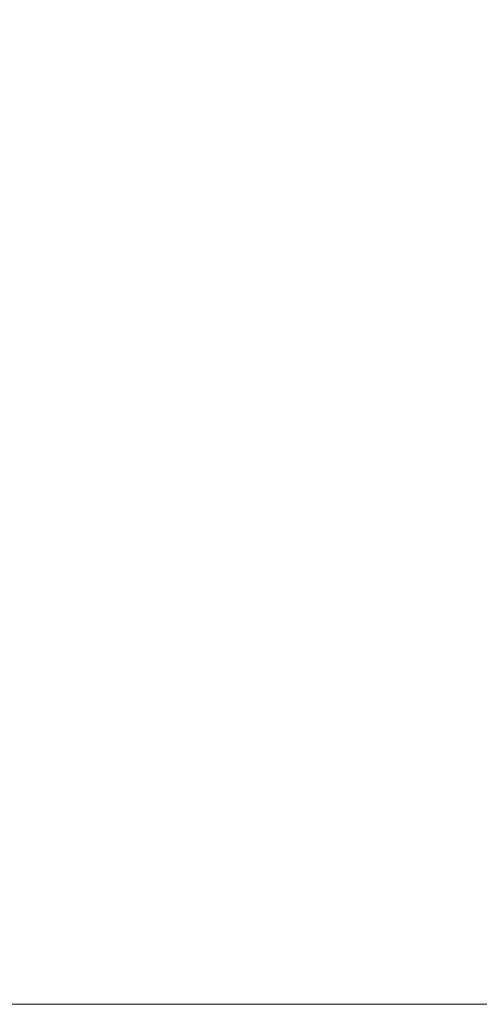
# Model space of a CAD drawing. Header units: centimetres. Extents: x -25.9 to 27.4, y -25.9 to -24.1.
# Tile 84 of 200: x -8.1046 to -8.0924, y -24.16 to -24.1339. Entities that reach past the tile are written whole.
import ezdxf

# ---------------------------------------------------------------- set-up
doc = ezdxf.new("R2010")
doc.units = ezdxf.units.CM
doc.header["$LTSCALE"] = 2.54
doc.layers.add('Lucido design-1', color=7, linetype='Continuous')

# ---------------------------------------------------------------- blocks, each defined once
blk = doc.blocks.new('Gruppo-4-1')
at = {"color": 7, "linetype": 'Continuous', "lineweight": 9}
for points, invisible_edges in [([(-25.828561, -24.130713, 708.416324), (-25.828561, -24.134122, 708.417288), (27.271439, -24.134122, 708.417288), (27.271439, -24.130713, 708.416324)], 10), ([(-8.090374, -24.130698, 707.633055), (-8.089132, -24.132391, 707.633055), (-8.09207, -24.134448, 707.631179), (-8.093219, -24.132881, 707.631179)], 15), ([(-8.099645, -24.131084, 707.629452), (-8.098411, -24.132373, 707.629452), (-8.101152, -24.134884, 707.627876), (-8.102274, -24.133712, 707.627876)], 15), ([(-8.094435, -24.131365, 707.631179), (-8.093219, -24.132881, 707.631179), (-8.096118, -24.135105, 707.629452), (-8.097235, -24.133714, 707.629452)], 15), ([(-8.104665, -24.131521, 707.627876), (-8.103445, -24.13259, 707.627876), (-8.105995, -24.135373, 707.626452), (-8.10709, -24.134412, 707.626452)], 15), ([(-8.098411, -24.132373, 707.629452), (-8.097235, -24.133714, 707.629452), (-8.100082, -24.136103, 707.627876), (-8.101152, -24.134884, 707.627876)], 15), ([(-8.103445, -24.13259, 707.627876), (-8.102274, -24.133712, 707.627876), (-8.104942, -24.13638, 707.626452), (-8.105995, -24.135373, 707.626452)], 15), ([(-8.093219, -24.132881, 707.631179), (-8.09207, -24.134448, 707.631179), (-8.095063, -24.136544, 707.629452), (-8.096118, -24.135105, 707.629452)], 15), ([(-8.102274, -24.133712, 707.627876), (-8.101152, -24.134884, 707.627876), (-8.103934, -24.137433, 707.626452), (-8.104942, -24.13638, 707.626452)], 15), ([(-8.097235, -24.133714, 707.629452), (-8.096118, -24.135105, 707.629452), (-8.099067, -24.137368, 707.627876), (-8.100082, -24.136103, 707.627876)], 15), ([(27.271439, -24.134836, 708.41749), (27.271439, -24.134122, 708.417288), (-25.828561, -24.134122, 708.417288), (-25.828561, -24.134836, 708.41749)], 10), ([(-8.09207, -24.134448, 707.631179), (-8.09099, -24.136064, 707.631179), (-8.094072, -24.138028, 707.629452), (-8.095063, -24.136544, 707.629452)], 15), ([(-25.828561, -24.134836, 708.41749), (-25.828561, -24.138359, 708.418326), (27.271439, -24.138359, 708.418326), (27.271439, -24.134836, 708.41749)], 10), ([(-8.101152, -24.134884, 707.627876), (-8.100082, -24.136103, 707.627876), (-8.102973, -24.138529, 707.626452), (-8.103934, -24.137433, 707.626452)], 15), ([(-8.096118, -24.135105, 707.629452), (-8.095063, -24.136544, 707.629452), (-8.098108, -24.138676, 707.627876), (-8.099067, -24.137368, 707.627876)], 15), ([(-8.100082, -24.136103, 707.627876), (-8.099067, -24.137368, 707.627876), (-8.102061, -24.139665, 707.626452), (-8.102973, -24.138529, 707.626452)], 15), ([(-8.09099, -24.136064, 707.631179), (-8.089981, -24.137726, 707.631179), (-8.093146, -24.139553, 707.629452), (-8.094072, -24.138028, 707.629452)], 15), ([(-8.104942, -24.13638, 707.626452), (-8.103934, -24.137433, 707.626452), (-8.106753, -24.140016, 707.625183), (-8.107645, -24.139084, 707.625183)], 15), ([(-8.095063, -24.136544, 707.629452), (-8.094072, -24.138028, 707.629452), (-8.097207, -24.140025, 707.627876), (-8.098108, -24.138676, 707.627876)], 15), ([(-8.103934, -24.137433, 707.626452), (-8.102973, -24.138529, 707.626452), (-8.105902, -24.140986, 707.625183), (-8.106753, -24.140016, 707.625183)], 15), ([(-8.099067, -24.137368, 707.627876), (-8.098108, -24.138676, 707.627876), (-8.101199, -24.140841, 707.626452), (-8.102061, -24.139665, 707.626452)], 15), ([(-8.089981, -24.137726, 707.631179), (-8.089047, -24.13943, 707.631179), (-8.092288, -24.141117, 707.629452), (-8.093146, -24.139553, 707.629452)], 15), ([(-8.094072, -24.138028, 707.629452), (-8.093146, -24.139553, 707.629452), (-8.096365, -24.141412, 707.627876), (-8.097207, -24.140025, 707.627876)], 15), ([(27.271439, -24.139011, 708.418481), (27.271439, -24.138359, 708.418326), (-25.828561, -24.138359, 708.418326), (-25.828561, -24.139011, 708.418481)], 10), ([(-8.102973, -24.138529, 707.626452), (-8.102061, -24.139665, 707.626452), (-8.105094, -24.141993, 707.625183), (-8.105902, -24.140986, 707.625183)], 15), ([(-8.098108, -24.138676, 707.627876), (-8.097207, -24.140025, 707.627876), (-8.100389, -24.142052, 707.626452), (-8.101199, -24.140841, 707.626452)], 15), ([(-25.828561, -24.139011, 708.418481), (-25.828561, -24.142637, 708.419178), (27.271439, -24.142637, 708.419178), (27.271439, -24.139011, 708.418481)], 10), ([(-8.093146, -24.139553, 707.629452), (-8.092288, -24.141117, 707.629452), (-8.095585, -24.142834, 707.627876), (-8.096365, -24.141412, 707.627876)], 15), ([(-8.102061, -24.139665, 707.626452), (-8.101199, -24.140841, 707.626452), (-8.104331, -24.143034, 707.625183), (-8.105094, -24.141993, 707.625183)], 15), ([(-8.097207, -24.140025, 707.627876), (-8.096365, -24.141412, 707.627876), (-8.099633, -24.143298, 707.626452), (-8.100389, -24.142052, 707.626452)], 15), ([(-8.101199, -24.140841, 707.626452), (-8.100389, -24.142052, 707.626452), (-8.103614, -24.144107, 707.625183), (-8.104331, -24.143034, 707.625183)], 15), ([(-8.092288, -24.141117, 707.629452), (-8.091499, -24.142718, 707.629452), (-8.094868, -24.144288, 707.627876), (-8.095585, -24.142834, 707.627876)], 15), ([(-8.096365, -24.141412, 707.627876), (-8.095585, -24.142834, 707.627876), (-8.098932, -24.144576, 707.626452), (-8.099633, -24.143298, 707.626452)], 15), ([(-8.105094, -24.141993, 707.625183), (-8.104331, -24.143034, 707.625183), (-8.107498, -24.145251, 707.624071), (-8.108162, -24.144347, 707.624071)], 15), ([(-8.100389, -24.142052, 707.626452), (-8.099633, -24.143298, 707.626452), (-8.102944, -24.14521, 707.625183), (-8.103614, -24.144107, 707.625183)], 15), ([(27.271439, -24.143232, 708.419293), (27.271439, -24.142637, 708.419178), (-25.828561, -24.142637, 708.419178), (-25.828561, -24.143232, 708.419293)], 10), ([(-8.095585, -24.142834, 707.627876), (-8.094868, -24.144288, 707.627876), (-8.098288, -24.145883, 707.626452), (-8.098932, -24.144576, 707.626452)], 15), ([(-8.091499, -24.142718, 707.629452), (-8.09078, -24.144351, 707.629452), (-8.094215, -24.145773, 707.627876), (-8.094868, -24.144288, 707.627876)], 15), ([(-8.104331, -24.143034, 707.625183), (-8.103614, -24.144107, 707.625183), (-8.106875, -24.146184, 707.624071), (-8.107498, -24.145251, 707.624071)], 15), ([(-25.828561, -24.143232, 708.419293), (-25.828561, -24.146949, 708.419843), (27.271439, -24.146949, 708.419843), (27.271439, -24.143232, 708.419293)], 10), ([(-8.099633, -24.143298, 707.626452), (-8.098932, -24.144576, 707.626452), (-8.102324, -24.146341, 707.625183), (-8.102944, -24.14521, 707.625183)], 15), ([(-8.103614, -24.144107, 707.625183), (-8.102944, -24.14521, 707.625183), (-8.106293, -24.147143, 707.624071), (-8.106875, -24.146184, 707.624071)], 15), ([(-8.094868, -24.144288, 707.627876), (-8.094215, -24.145773, 707.627876), (-8.097701, -24.147217, 707.626452), (-8.098288, -24.145883, 707.626452)], 15), ([(-8.09078, -24.144351, 707.629452), (-8.090134, -24.146013, 707.629452), (-8.093627, -24.147285, 707.627876), (-8.094215, -24.145773, 707.627876)], 15), ([(-8.098932, -24.144576, 707.626452), (-8.098288, -24.145883, 707.626452), (-8.101753, -24.147499, 707.625183), (-8.102324, -24.146341, 707.625183)], 15), ([(-8.102944, -24.14521, 707.625183), (-8.102324, -24.146341, 707.625183), (-8.105753, -24.148127, 707.624071), (-8.106293, -24.147143, 707.624071)], 15), ([(-8.094215, -24.145773, 707.627876), (-8.093627, -24.147285, 707.627876), (-8.097173, -24.148575, 707.626452), (-8.097701, -24.147217, 707.626452)], 15), ([(-8.098288, -24.145883, 707.626452), (-8.097701, -24.147217, 707.626452), (-8.101233, -24.14868, 707.625183), (-8.101753, -24.147499, 707.625183)], 15), ([(-8.090134, -24.146013, 707.629452), (-8.08956, -24.147703, 707.629452), (-8.093105, -24.148821, 707.627876), (-8.093627, -24.147285, 707.627876)], 15), ([(-8.102324, -24.146341, 707.625183), (-8.101753, -24.147499, 707.625183), (-8.105257, -24.149133, 707.624071), (-8.105753, -24.148127, 707.624071)], 15), ([(27.271439, -24.147491, 708.419923), (27.271439, -24.146949, 708.419843), (-25.828561, -24.146949, 708.419843), (-25.828561, -24.147491, 708.419923)], 10), ([(-8.097701, -24.147217, 707.626452), (-8.097173, -24.148575, 707.626452), (-8.100765, -24.149883, 707.625183), (-8.101233, -24.14868, 707.625183)], 15), ([(-8.093627, -24.147285, 707.627876), (-8.093105, -24.148821, 707.627876), (-8.096704, -24.149955, 707.626452), (-8.097173, -24.148575, 707.626452)], 15), ([(-25.828561, -24.147491, 708.419923), (-25.828561, -24.151285, 708.420318), (27.271439, -24.151285, 708.420318), (27.271439, -24.147491, 708.419923)], 10), ([(-8.101753, -24.147499, 707.625183), (-8.101233, -24.14868, 707.625183), (-8.104805, -24.15016, 707.624071), (-8.105257, -24.149133, 707.624071)], 15), ([(-8.08956, -24.147703, 707.629452), (-8.089061, -24.149416, 707.629452), (-8.092652, -24.150378, 707.627876), (-8.093105, -24.148821, 707.627876)], 15), ([(-8.101233, -24.14868, 707.625183), (-8.100765, -24.149883, 707.625183), (-8.104399, -24.151205, 707.624071), (-8.104805, -24.15016, 707.624071)], 15), ([(-8.097173, -24.148575, 707.626452), (-8.096704, -24.149955, 707.626452), (-8.10035, -24.151105, 707.625183), (-8.100765, -24.149883, 707.625183)], 15), ([(-8.093105, -24.148821, 707.627876), (-8.092652, -24.150378, 707.627876), (-8.096296, -24.151355, 707.626452), (-8.096704, -24.149955, 707.626452)], 15), ([(-8.089061, -24.149416, 707.629452), (-8.088637, -24.151149, 707.629452), (-8.092266, -24.151953, 707.627876), (-8.092652, -24.150378, 707.627876)], 15), ([(-8.100765, -24.149883, 707.625183), (-8.10035, -24.151105, 707.625183), (-8.104038, -24.152268, 707.624071), (-8.104399, -24.151205, 707.624071)], 15), ([(-8.096704, -24.149955, 707.626452), (-8.096296, -24.151355, 707.626452), (-8.099989, -24.152344, 707.625183), (-8.10035, -24.151105, 707.625183)], 15), ([(-8.104805, -24.15016, 707.624071), (-8.104399, -24.151205, 707.624071), (-8.108067, -24.152541, 707.623116), (-8.108412, -24.151654, 707.623116)], 15), ([(-8.092652, -24.150378, 707.627876), (-8.092266, -24.151953, 707.627876), (-8.09595, -24.15277, 707.626452), (-8.096296, -24.151355, 707.626452)], 15), ([(27.271439, -24.151781, 708.42037), (27.271439, -24.151285, 708.420318), (-25.828561, -24.151285, 708.420318), (-25.828561, -24.151781, 708.42037)], 10), ([(-8.104399, -24.151205, 707.624071), (-8.104038, -24.152268, 707.624071), (-8.107761, -24.153442, 707.623116), (-8.108067, -24.152541, 707.623116)], 15), ([(-8.10035, -24.151105, 707.625183), (-8.099989, -24.152344, 707.625183), (-8.103724, -24.153345, 707.624071), (-8.104038, -24.152268, 707.624071)], 15), ([(-8.096296, -24.151355, 707.626452), (-8.09595, -24.15277, 707.626452), (-8.099683, -24.153598, 707.625183), (-8.099989, -24.152344, 707.625183)], 15), ([(-25.828561, -24.151781, 708.42037), (-25.828561, -24.155639, 708.420605), (27.271439, -24.155639, 708.420605), (27.271439, -24.151781, 708.42037)], 10), ([(-8.092266, -24.151953, 707.627876), (-8.09195, -24.153544, 707.627876), (-8.095666, -24.1542, 707.626452), (-8.09595, -24.15277, 707.626452)], 15), ([(-8.104038, -24.152268, 707.624071), (-8.103724, -24.153345, 707.624071), (-8.107495, -24.154355, 707.623116), (-8.107761, -24.153442, 707.623116)], 15), ([(-8.099989, -24.152344, 707.625183), (-8.099683, -24.153598, 707.625183), (-8.103458, -24.154435, 707.624071), (-8.103724, -24.153345, 707.624071)], 15), ([(-8.09595, -24.15277, 707.626452), (-8.095666, -24.1542, 707.626452), (-8.099431, -24.154863, 707.625183), (-8.099683, -24.153598, 707.625183)], 15), ([(-8.103724, -24.153345, 707.624071), (-8.103458, -24.154435, 707.624071), (-8.107268, -24.155279, 707.623116), (-8.107495, -24.154355, 707.623116)], 15), ([(-8.099683, -24.153598, 707.625183), (-8.099431, -24.154863, 707.625183), (-8.103239, -24.155535, 707.624071), (-8.103458, -24.154435, 707.624071)], 15), ([(-8.09195, -24.153544, 707.627876), (-8.091703, -24.155147, 707.627876), (-8.095444, -24.15564, 707.626452), (-8.095666, -24.1542, 707.626452)], 15), ([(-8.103458, -24.154435, 707.624071), (-8.103239, -24.155535, 707.624071), (-8.107083, -24.156213, 707.623116), (-8.107268, -24.155279, 707.623116)], 15), ([(-8.095666, -24.1542, 707.626452), (-8.095444, -24.15564, 707.626452), (-8.099234, -24.156139, 707.625183), (-8.099431, -24.154863, 707.625183)], 15), ([(-8.099431, -24.154863, 707.625183), (-8.099234, -24.156139, 707.625183), (-8.103068, -24.156644, 707.624071), (-8.103239, -24.155535, 707.624071)], 15), ([(-8.091703, -24.155147, 707.627876), (-8.091526, -24.15676, 707.627876), (-8.095285, -24.157089, 707.626452), (-8.095444, -24.15564, 707.626452)], 15), ([(27.271439, -24.156084, 708.420632), (27.271439, -24.155639, 708.420605), (-25.828561, -24.155639, 708.420605), (-25.828561, -24.156084, 708.420632)], 10), ([(-8.103239, -24.155535, 707.624071), (-8.103068, -24.156644, 707.624071), (-8.106938, -24.157153, 707.623116), (-8.107083, -24.156213, 707.623116)], 15), ([(-8.095444, -24.15564, 707.626452), (-8.095285, -24.157089, 707.626452), (-8.099094, -24.157422, 707.625183), (-8.099234, -24.156139, 707.625183)], 15), ([(-25.828561, -24.156084, 708.420632), (-25.828561, -24.16, 708.420708), (27.271439, -24.16, 708.420708), (27.271439, -24.156084, 708.420632)], 8), ([(-8.099234, -24.156139, 707.625183), (-8.099094, -24.157422, 707.625183), (-8.102946, -24.157759, 707.624071), (-8.103068, -24.156644, 707.624071)], 15), ([(-8.103068, -24.156644, 707.624071), (-8.102946, -24.157759, 707.624071), (-8.106834, -24.158099, 707.623116), (-8.106938, -24.157153, 707.623116)], 15), ([(-8.091526, -24.15676, 707.627876), (-8.09142, -24.158378, 707.627876), (-8.09519, -24.158543, 707.626452), (-8.095285, -24.157089, 707.626452)], 15), ([(-8.095285, -24.157089, 707.626452), (-8.09519, -24.158543, 707.626452), (-8.09901, -24.15871, 707.625183), (-8.099094, -24.157422, 707.625183)], 15), ([(-8.099094, -24.157422, 707.625183), (-8.09901, -24.15871, 707.625183), (-8.102872, -24.158878, 707.624071), (-8.102946, -24.157759, 707.624071)], 15), ([(-8.102946, -24.157759, 707.624071), (-8.102872, -24.158878, 707.624071), (-8.106772, -24.159049, 707.623116), (-8.106834, -24.158099, 707.623116)], 15), ([(-8.09519, -24.158543, 707.626452), (-8.095158, -24.16, 707.626452), (-8.098981, -24.16, 707.625183), (-8.09901, -24.15871, 707.625183)], 13), ([(-8.09142, -24.158378, 707.627876), (-8.091385, -24.16, 707.627876), (-8.095158, -24.16, 707.626452), (-8.09519, -24.158543, 707.626452)], 13), ([(-8.09901, -24.15871, 707.625183), (-8.098981, -24.16, 707.625183), (-8.102848, -24.16, 707.624071), (-8.102872, -24.158878, 707.624071)], 13), ([(-8.102872, -24.158878, 707.624071), (-8.102848, -24.16, 707.624071), (-8.106751, -24.16, 707.623116), (-8.106772, -24.159049, 707.623116)], 13)]:
    blk.add_3dface(points, dxfattribs=dict(at, invisible_edges=invisible_edges))

msp = doc.modelspace()

# ---------------------------------------------------------------- block references
at = {"layer": 'Lucido design-1', "color": 7}
msp.add_blockref('Gruppo-4-1', (0, 0), dxfattribs=at)

doc.saveas('drawing.dxf')
